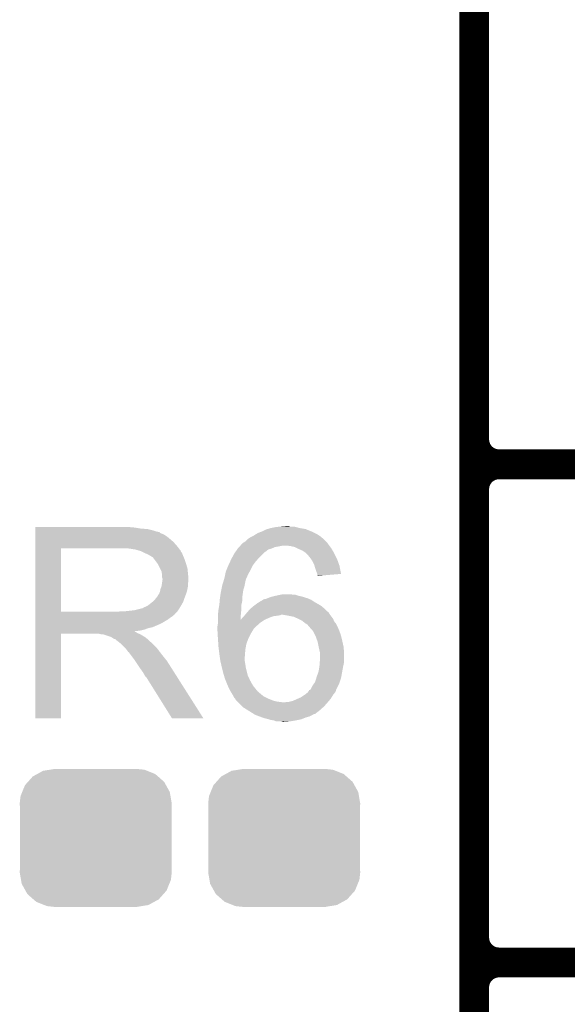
# Model space of a CAD drawing. Extents: x -0.05 to 0.95, y -0.15 to 0.98.
# Tile 19 of 30: x 0.65 to 0.76, y 0.24 to 0.44. Entities that reach past the tile are written whole.
import ezdxf

# ---------------------------------------------------------------- set-up
doc = ezdxf.new("R2010")
doc.units = 0
doc.layers.get('0').update_dxf_attribs({"linetype": 'CONTINUOUS'})
doc.layers.add('GESTURE_CLICK_V102_GTO', color=14, linetype='CONTINUOUS')
doc.layers.add('GESTURE_CLICK_V102_GTS', color=12, linetype='CONTINUOUS')

# ---------------------------------------------------------------- blocks, each defined once
blk = doc.blocks.new('CUSTOM_52')
for points in [[(-0.0092, 0.01369), (-0.00825, 0.01385), (0.00976, 0.01369), (0.00825, 0.01385)], [(-0.01358, 0.01127), (-0.01263, 0.01234), (0.01371, 0.01127), (0.01249, 0.01234)], [(-0.01263, 0.01234), (-0.01175, 0.01282), (0.01249, 0.01234), (0.01194, 0.01282)], [(-0.01175, 0.01282), (-0.01057, 0.01347), (0.01194, 0.01282), (0.01032, 0.01347)], [(-0.01057, 0.01347), (-0.0092, 0.01369), (0.01032, 0.01347), (0.00976, 0.01369)], [(-0.01475, 0.00922), (-0.01419, 0.01059), (0.01485, 0.00922), (0.01409, 0.01059)], [(-0.01419, 0.01059), (-0.01358, 0.01127), (0.01409, 0.01059), (0.01371, 0.01127)], [(-0.01525, 0.0069), (-0.01508, 0.00841), (0.01525, 0.0069), (0.01499, 0.00841)], [(-0.01508, 0.00841), (-0.01475, 0.00922), (0.01499, 0.00841), (0.01485, 0.00922)], [(-0.0152, 0.00607), (-0.01525, 0.0069), (0.0152, 0.00607), (0.01525, 0.0069)], [(-0.0152, -0.00607), (-0.0152, 0.00607), (0.0152, -0.00607), (0.0152, 0.00607)], [(-0.01525, -0.0069), (-0.0152, -0.00607), (0.01525, -0.0069), (0.0152, -0.00607)], [(-0.01499, -0.00841), (-0.01525, -0.0069), (0.01508, -0.00841), (0.01525, -0.0069)], [(-0.01485, -0.00922), (-0.01499, -0.00841), (0.01475, -0.00922), (0.01508, -0.00841)], [(-0.01409, -0.01059), (-0.01485, -0.00922), (0.01419, -0.01059), (0.01475, -0.00922)], [(-0.01371, -0.01127), (-0.01409, -0.01059), (0.01358, -0.01127), (0.01419, -0.01059)], [(-0.01249, -0.01234), (-0.01371, -0.01127), (0.01263, -0.01234), (0.01358, -0.01127)], [(-0.01194, -0.01282), (-0.01249, -0.01234), (0.01175, -0.01282), (0.01263, -0.01234)], [(-0.01032, -0.01347), (-0.01194, -0.01282), (0.01057, -0.01347), (0.01175, -0.01282)], [(-0.00976, -0.01369), (-0.01032, -0.01347), (0.0092, -0.01369), (0.01057, -0.01347)], [(-0.00825, -0.01385), (-0.00976, -0.01369), (0.00825, -0.01385), (0.0092, -0.01369)]]:
    blk.add_solid(points)

msp = doc.modelspace()

# ---------------------------------------------------------------- linework, layer by layer
at = {"layer": 'GESTURE_CLICK_V102_GTO', "const_width": 0.006}
for points in [[(0.742, -0.022), (0.742, 0.722)], [(0.742, 0.355), (0.742, 0.445)], [(0.747, 0.35), (0.95, 0.35)], [(0.747, 0.35), (0.95, 0.35)], [(0.742, 0.255), (0.742, 0.345)], [(0.747, 0.25), (0.95, 0.25)], [(0.747, 0.25), (0.95, 0.25)], [(0.742, 0.155), (0.742, 0.245)]]:
    msp.add_lwpolyline(points, dxfattribs=at)
for points in [[(0.742, 0.355, 0.414214), (0.747, 0.35)], [(0.747, 0.35, 0.414214), (0.742, 0.345)], [(0.747, 0.35, 0.414214), (0.742, 0.345)], [(0.742, 0.255, 0.414214), (0.747, 0.25)], [(0.747, 0.25, 0.414214), (0.742, 0.245)], [(0.747, 0.25, 0.414214), (0.742, 0.245)]]:
    msp.add_lwpolyline(points, format="xyb", dxfattribs=at)
at = {"layer": 'GESTURE_CLICK_V102_GTO'}
for points in [[(0.654, 0.3373), (0.654, 0.3374), (0.6739, 0.3373), (0.6728, 0.3374)], [(0.654, 0.3371), (0.654, 0.3373), (0.6751, 0.3371), (0.6739, 0.3373)], [(0.654, 0.337), (0.654, 0.3371), (0.6765, 0.337), (0.6751, 0.3371)], [(0.654, 0.3367), (0.654, 0.337), (0.6777, 0.3367), (0.6765, 0.337)], [(0.654, 0.3365), (0.654, 0.3367), (0.6783, 0.3365), (0.6777, 0.3367)], [(0.654, 0.3364), (0.654, 0.3365), (0.6788, 0.3364), (0.6783, 0.3365)], [(0.654, 0.3363), (0.654, 0.3364), (0.6789, 0.3363), (0.6789, 0.3364)], [(0.654, 0.3364), (0.654, 0.3364), (0.6789, 0.3364), (0.6788, 0.3364)], [(0.654, 0.3361), (0.654, 0.3363), (0.6793, 0.3361), (0.6789, 0.3363)], [(0.654, 0.3359), (0.654, 0.3361), (0.6798, 0.3359), (0.6793, 0.3361)], [(0.69812, 0.3359), (0.6986, 0.3362), (0.7106, 0.3359), (0.71, 0.3362)], [(0.6986, 0.3362), (0.6994, 0.3365), (0.71, 0.3362), (0.7094, 0.3365)], [(0.6994, 0.3365), (0.7002, 0.3369), (0.7094, 0.3365), (0.70844, 0.3369)], [(0.7002, 0.3369), (0.70053, 0.337), (0.70844, 0.3369), (0.7082, 0.337)], [(0.70053, 0.337), (0.7012, 0.3372), (0.7082, 0.337), (0.707, 0.3372)], [(0.7012, 0.3372), (0.7022, 0.3374), (0.707, 0.3372), (0.70627, 0.3374)], [(0.7022, 0.3374), (0.7032, 0.3375), (0.70627, 0.3374), (0.7059, 0.3375)], [(0.7032, 0.3375), (0.7043, 0.3376), (0.7051, 0.3375), (0.7048, 0.3376)], [(0.7043, 0.3376), (0.7043, 0.3376), (0.7048, 0.3376), (0.7043, 0.3376)], [(0.654, 0.3355), (0.654, 0.3359), (0.6804, 0.3355), (0.6798, 0.3359)], [(0.654, 0.335), (0.654, 0.3355), (0.681, 0.335), (0.6804, 0.3355)], [(0.654, 0.3344), (0.654, 0.335), (0.6817, 0.3344), (0.681, 0.335)], [(0.654, 0.3336), (0.654, 0.3344), (0.6824, 0.3336), (0.6817, 0.3344)], [(0.6954, 0.334), (0.6956, 0.3342), (0.7127, 0.334), (0.71257, 0.3342)], [(0.6956, 0.3342), (0.69577, 0.3343), (0.71257, 0.3342), (0.7125, 0.3343)], [(0.69577, 0.3343), (0.6961, 0.3345), (0.7125, 0.3343), (0.7123, 0.3345)], [(0.6961, 0.3345), (0.6966, 0.335), (0.7123, 0.3345), (0.7118, 0.335)], [(0.6966, 0.335), (0.6972, 0.3354), (0.7118, 0.335), (0.71132, 0.3354)], [(0.6972, 0.3354), (0.6974, 0.3355), (0.71132, 0.3354), (0.7112, 0.3355)], [(0.6974, 0.3355), (0.6978, 0.3357), (0.7112, 0.3355), (0.7109, 0.3357)], [(0.6978, 0.3357), (0.69812, 0.3359), (0.7109, 0.3357), (0.7106, 0.3359)], [(0.654, 0.3331), (0.654, 0.3336), (0.68279, 0.3331), (0.6824, 0.3336)], [(0.654, 0.3204), (0.654, 0.3331), (0.6591, 0.3204), (0.6591, 0.3331)], [(0.654, 0.3331), (0.654, 0.3331), (0.6591, 0.3331), (0.6712, 0.3331)], [(0.674, 0.3329), (0.6727, 0.3331), (0.68294, 0.3329), (0.68279, 0.3331)], [(0.67473, 0.3327), (0.674, 0.3329), (0.6831, 0.3327), (0.68294, 0.3329)], [(0.6751, 0.3326), (0.67473, 0.3327), (0.6831, 0.3326), (0.6831, 0.3327)], [(0.6759, 0.3322), (0.6751, 0.3326), (0.6834, 0.3322), (0.6831, 0.3326)], [(0.6766, 0.3319), (0.6759, 0.3322), (0.68352, 0.3319), (0.6834, 0.3322)], [(0.69341, 0.3312), (0.6939, 0.3321), (0.6988, 0.3312), (0.6997, 0.3321)], [(0.6939, 0.3321), (0.69411, 0.3324), (0.6997, 0.3321), (0.7, 0.3324)], [(0.69411, 0.3324), (0.69446, 0.3329), (0.7001, 0.3324), (0.7007, 0.3329)], [(0.69411, 0.3324), (0.69411, 0.3324), (0.7, 0.3324), (0.7001, 0.3324)], [(0.69446, 0.3329), (0.6946, 0.3331), (0.7007, 0.3329), (0.7014, 0.3331)], [(0.6946, 0.3331), (0.6949, 0.3334), (0.7014, 0.3331), (0.7021, 0.3334)], [(0.6949, 0.3334), (0.695, 0.3335), (0.7021, 0.3334), (0.7027, 0.3335)], [(0.695, 0.3335), (0.69515, 0.3337), (0.7027, 0.3335), (0.7037, 0.3337)], [(0.69515, 0.3337), (0.6953, 0.3339), (0.71293, 0.3337), (0.71278, 0.3339)], [(0.6953, 0.3339), (0.6954, 0.334), (0.71278, 0.3339), (0.7127, 0.334)], [(0.7051, 0.3336), (0.7041, 0.3337), (0.713, 0.3336), (0.71293, 0.3337)], [(0.706, 0.3334), (0.7051, 0.3336), (0.71315, 0.3334), (0.713, 0.3336)], [(0.7064, 0.3332), (0.706, 0.3334), (0.7133, 0.3332), (0.71315, 0.3334)], [(0.7068, 0.333), (0.7064, 0.3332), (0.71342, 0.333), (0.7133, 0.3332)], [(0.7075, 0.3327), (0.7068, 0.333), (0.7136, 0.3327), (0.71342, 0.333)], [(0.7081, 0.3323), (0.7075, 0.3327), (0.71384, 0.3323), (0.7136, 0.3327)], [(0.7082, 0.3322), (0.7081, 0.3323), (0.7139, 0.3322), (0.71384, 0.3323)], [(0.7088, 0.3316), (0.7082, 0.3322), (0.7142, 0.3316), (0.7139, 0.3322)], [(0.67693, 0.3317), (0.6766, 0.3319), (0.6836, 0.3317), (0.68352, 0.3319)], [(0.6771, 0.3316), (0.67693, 0.3317), (0.68364, 0.3316), (0.6836, 0.3317)], [(0.6774, 0.3314), (0.6771, 0.3316), (0.68373, 0.3314), (0.68364, 0.3316)], [(0.6778, 0.331), (0.6775, 0.3314), (0.6839, 0.331), (0.68373, 0.3314)], [(0.6781, 0.3306), (0.6778, 0.331), (0.68403, 0.3306), (0.6839, 0.331)], [(0.67846, 0.3301), (0.6781, 0.3306), (0.6842, 0.3301), (0.68403, 0.3306)], [(0.6786, 0.3299), (0.67846, 0.3301), (0.68426, 0.3299), (0.6842, 0.3301)], [(0.6927, 0.3297), (0.69307, 0.3305), (0.6976, 0.3297), (0.6982, 0.3305)], [(0.69307, 0.3305), (0.6933, 0.331), (0.6982, 0.3305), (0.69863, 0.331)], [(0.6933, 0.331), (0.69341, 0.3312), (0.69863, 0.331), (0.6988, 0.3312)], [(0.7092, 0.3311), (0.7088, 0.3316), (0.71445, 0.3311), (0.7142, 0.3316)], [(0.70927, 0.331), (0.7092, 0.3311), (0.7145, 0.331), (0.71445, 0.3311)], [(0.7096, 0.3305), (0.70927, 0.331), (0.71468, 0.3305), (0.7145, 0.331)], [(0.7099, 0.3299), (0.7096, 0.3305), (0.71489, 0.3299), (0.71468, 0.3305)], [(0.679, 0.3291), (0.6786, 0.3299), (0.6845, 0.3291), (0.68426, 0.3299)], [(0.6793, 0.3285), (0.679, 0.3291), (0.68456, 0.3285), (0.6845, 0.3291)], [(0.67936, 0.3281), (0.6793, 0.3285), (0.6846, 0.3281), (0.68456, 0.3285)], [(0.6794, 0.3278), (0.67936, 0.3281), (0.68463, 0.3278), (0.6846, 0.3281)], [(0.69201, 0.3276), (0.6922, 0.3285), (0.6965, 0.3276), (0.69699, 0.3285)], [(0.6922, 0.3285), (0.69228, 0.3287), (0.69699, 0.3285), (0.6971, 0.3287)], [(0.69228, 0.3287), (0.6927, 0.3297), (0.6971, 0.3287), (0.6976, 0.3297)], [(0.70999, 0.3296), (0.7099, 0.3299), (0.715, 0.3296), (0.71489, 0.3299)], [(0.7101, 0.3292), (0.70999, 0.3296), (0.71507, 0.3292), (0.715, 0.3296)], [(0.7103, 0.3286), (0.7101, 0.3292), (0.71519, 0.3286), (0.71507, 0.3292)], [(0.7105, 0.3281), (0.7103, 0.3286), (0.71528, 0.3281), (0.71519, 0.3286)], [(0.71052, 0.328), (0.7105, 0.3281), (0.7153, 0.328), (0.71528, 0.3281)], [(0.6793, 0.3255), (0.6794, 0.3262), (0.6846, 0.3255), (0.6846, 0.3262)], [(0.6794, 0.3273), (0.6794, 0.3278), (0.68467, 0.3273), (0.68463, 0.3278)], [(0.6795, 0.327), (0.6794, 0.3273), (0.68469, 0.327), (0.68467, 0.3273)], [(0.6794, 0.3262), (0.67944, 0.3265), (0.6846, 0.3262), (0.6847, 0.3265)], [(0.67944, 0.3265), (0.6795, 0.3269), (0.6847, 0.3265), (0.6847, 0.3269)], [(0.6795, 0.3269), (0.6795, 0.327), (0.6847, 0.3269), (0.68469, 0.327)], [(0.6915, 0.3258), (0.69168, 0.3264), (0.69598, 0.3258), (0.6961, 0.3264)], [(0.69168, 0.3264), (0.69181, 0.3268), (0.6961, 0.3264), (0.6962, 0.3268)], [(0.69181, 0.3268), (0.6919, 0.3271), (0.6962, 0.3268), (0.6963, 0.3271)], [(0.6919, 0.3271), (0.69199, 0.3275), (0.6963, 0.3271), (0.6965, 0.3275)], [(0.69199, 0.3275), (0.69201, 0.3276), (0.6965, 0.3275), (0.6965, 0.3276)], [(0.7106, 0.3277), (0.71052, 0.328), (0.71177, 0.3277), (0.7153, 0.328)], [(0.7106, 0.3276), (0.7106, 0.3277), (0.7106, 0.3276), (0.71177, 0.3277)], [(0.6788, 0.324), (0.679, 0.3245), (0.68422, 0.324), (0.6844, 0.3245)], [(0.679, 0.3245), (0.6791, 0.325), (0.6844, 0.3245), (0.6845, 0.325)], [(0.6791, 0.325), (0.6793, 0.3255), (0.6845, 0.325), (0.6846, 0.3255)], [(0.69105, 0.3234), (0.6912, 0.3244), (0.6955, 0.3234), (0.69564, 0.3244)], [(0.6912, 0.3244), (0.69129, 0.3248), (0.69564, 0.3244), (0.6957, 0.3248)], [(0.69129, 0.3248), (0.69141, 0.3254), (0.6957, 0.3248), (0.6959, 0.3254)], [(0.69141, 0.3254), (0.6915, 0.3258), (0.6959, 0.3254), (0.69598, 0.3258)], [(0.6765, 0.3216), (0.67737, 0.3223), (0.68319, 0.3216), (0.6836, 0.3223)], [(0.67737, 0.3223), (0.6775, 0.3224), (0.6836, 0.3223), (0.68364, 0.3224)], [(0.6775, 0.3224), (0.678, 0.3229), (0.68364, 0.3224), (0.68382, 0.3229)], [(0.678, 0.3229), (0.6784, 0.3234), (0.68382, 0.3229), (0.684, 0.3234)], [(0.6784, 0.3234), (0.6785, 0.3235), (0.684, 0.3234), (0.68404, 0.3235)], [(0.6785, 0.3235), (0.6786, 0.3237), (0.68404, 0.3235), (0.68411, 0.3237)], [(0.6786, 0.3237), (0.6788, 0.324), (0.68411, 0.3237), (0.68422, 0.324)], [(0.6909, 0.3219), (0.69096, 0.3226), (0.69534, 0.3219), (0.6955, 0.3226)], [(0.69096, 0.3226), (0.691, 0.3231), (0.6955, 0.3226), (0.6955, 0.3231)], [(0.691, 0.3231), (0.69105, 0.3234), (0.6955, 0.3231), (0.6955, 0.3234)], [(0.6985, 0.3221), (0.69898, 0.3224), (0.71042, 0.3221), (0.7099, 0.3224)], [(0.69898, 0.3224), (0.6993, 0.3226), (0.7099, 0.3224), (0.7096, 0.3226)], [(0.6994, 0.3226), (0.6995, 0.3227), (0.7096, 0.3226), (0.70945, 0.3227)], [(0.6995, 0.3227), (0.69965, 0.3228), (0.70945, 0.3227), (0.7093, 0.3228)], [(0.69965, 0.3228), (0.6998, 0.3229), (0.7093, 0.3228), (0.70907, 0.3229)], [(0.6998, 0.3229), (0.7003, 0.323), (0.70907, 0.3229), (0.70883, 0.323)], [(0.7003, 0.323), (0.70053, 0.3231), (0.70883, 0.323), (0.7086, 0.3231)], [(0.70053, 0.3231), (0.701, 0.3233), (0.7086, 0.3231), (0.70795, 0.3233)], [(0.701, 0.3233), (0.7017, 0.3235), (0.70795, 0.3233), (0.7073, 0.3235)], [(0.7017, 0.3235), (0.70215, 0.3236), (0.7073, 0.3235), (0.7068, 0.3236)], [(0.70215, 0.3236), (0.7026, 0.3237), (0.7068, 0.3236), (0.7065, 0.3237)], [(0.7026, 0.3237), (0.7031, 0.3238), (0.7065, 0.3237), (0.7062, 0.3238)], [(0.7031, 0.3238), (0.7036, 0.3239), (0.7058, 0.3238), (0.7053, 0.3239)], [(0.7031, 0.3238), (0.7031, 0.3238), (0.7062, 0.3238), (0.7058, 0.3238)], [(0.654, 0.32), (0.654, 0.3204), (0.682, 0.32), (0.6824, 0.3204)], [(0.654, 0.3204), (0.654, 0.3204), (0.6705, 0.3204), (0.6591, 0.3204)], [(0.6705, 0.3204), (0.6712, 0.3205), (0.6824, 0.3204), (0.6825, 0.3205)], [(0.672, 0.3205), (0.6738, 0.3207), (0.6825, 0.3205), (0.68263, 0.3207)], [(0.6738, 0.3207), (0.6754, 0.3211), (0.68263, 0.3207), (0.6829, 0.3211)], [(0.6755, 0.3211), (0.6758, 0.3213), (0.6829, 0.3211), (0.68302, 0.3213)], [(0.6758, 0.3213), (0.6761, 0.3214), (0.68302, 0.3213), (0.68307, 0.3214)], [(0.6761, 0.3214), (0.6765, 0.3216), (0.68307, 0.3214), (0.68319, 0.3216)], [(0.69062, 0.3198), (0.6907, 0.3207), (0.6952, 0.3198), (0.69529, 0.3207)], [(0.6907, 0.3207), (0.69072, 0.3208), (0.69529, 0.3207), (0.6953, 0.3208)], [(0.69072, 0.3208), (0.69087, 0.3217), (0.6953, 0.3208), (0.6953, 0.3217)], [(0.69087, 0.3217), (0.6909, 0.3219), (0.6953, 0.3217), (0.69534, 0.3219)], [(0.69632, 0.3201), (0.6964, 0.3202), (0.7129, 0.3201), (0.71285, 0.3202)], [(0.6964, 0.3202), (0.69649, 0.3203), (0.71285, 0.3202), (0.7128, 0.3203)], [(0.69649, 0.3203), (0.69657, 0.3204), (0.7128, 0.3203), (0.7127, 0.3204)], [(0.69657, 0.3204), (0.697, 0.3209), (0.7126, 0.3204), (0.7121, 0.3209)], [(0.69657, 0.3204), (0.69657, 0.3204), (0.7127, 0.3204), (0.7126, 0.3204)], [(0.697, 0.3209), (0.69712, 0.321), (0.7121, 0.3209), (0.712, 0.321)], [(0.69712, 0.321), (0.6977, 0.3215), (0.712, 0.321), (0.71142, 0.3215)], [(0.6977, 0.3215), (0.69783, 0.3216), (0.71142, 0.3215), (0.7113, 0.3216)], [(0.69783, 0.3216), (0.6985, 0.3221), (0.7113, 0.3216), (0.71042, 0.3221)], [(0.654, 0.3199), (0.654, 0.32), (0.682, 0.3199), (0.682, 0.32)], [(0.654, 0.3195), (0.654, 0.3199), (0.6815, 0.3195), (0.6819, 0.3199)], [(0.654, 0.3199), (0.654, 0.3199), (0.6819, 0.3199), (0.682, 0.3199)], [(0.654, 0.3191), (0.654, 0.3195), (0.6809, 0.3191), (0.6815, 0.3195)], [(0.654, 0.3188), (0.654, 0.3191), (0.6805, 0.3188), (0.6809, 0.3191)], [(0.654, 0.3182), (0.654, 0.3188), (0.6795, 0.3182), (0.6805, 0.3188)], [(0.6906, 0.3196), (0.69062, 0.3198), (0.6952, 0.3196), (0.6952, 0.3198)], [(0.6906, 0.3188), (0.6906, 0.3196), (0.6952, 0.3188), (0.6952, 0.3196)], [(0.6906, 0.3182), (0.6906, 0.3188), (0.6991, 0.3182), (0.7, 0.3188)], [(0.6952, 0.3188), (0.6953, 0.3189), (0.7, 0.3188), (0.70022, 0.3189)], [(0.6953, 0.3189), (0.6955, 0.3192), (0.70022, 0.3189), (0.7009, 0.3192)], [(0.6955, 0.3192), (0.6958, 0.3195), (0.7009, 0.3192), (0.7017, 0.3195)], [(0.6958, 0.3195), (0.6959, 0.3196), (0.7017, 0.3195), (0.7025, 0.3196)], [(0.6959, 0.3196), (0.69598, 0.3197), (0.7025, 0.3196), (0.7031, 0.3197)], [(0.69598, 0.3197), (0.69607, 0.3198), (0.7031, 0.3197), (0.7033, 0.3198)], [(0.69607, 0.3198), (0.69632, 0.3201), (0.7131, 0.3198), (0.7129, 0.3201)], [(0.7048, 0.3196), (0.7036, 0.3198), (0.71325, 0.3196), (0.7131, 0.3198)], [(0.7058, 0.3194), (0.7048, 0.3196), (0.7134, 0.3194), (0.71325, 0.3196)], [(0.7067, 0.319), (0.7058, 0.3194), (0.7137, 0.319), (0.7134, 0.3194)], [(0.7075, 0.3186), (0.7067, 0.319), (0.71386, 0.3186), (0.7137, 0.319)], [(0.70762, 0.3185), (0.7075, 0.3186), (0.7139, 0.3185), (0.71386, 0.3186)], [(0.7081, 0.3181), (0.70762, 0.3185), (0.71422, 0.3181), (0.7139, 0.3185)], [(0.654, 0.3179), (0.654, 0.3182), (0.6789, 0.3179), (0.6795, 0.3182)], [(0.654, 0.3173), (0.654, 0.3179), (0.6775, 0.3173), (0.6789, 0.3179)], [(0.654, 0.3171), (0.654, 0.3173), (0.6766, 0.3171), (0.6775, 0.3173)], [(0.654, 0.3168), (0.654, 0.3171), (0.6758, 0.3168), (0.6766, 0.3171)], [(0.654, 0.3166), (0.654, 0.3168), (0.6749, 0.3166), (0.6758, 0.3168)], [(0.654, 0.3165), (0.654, 0.3166), (0.6739, 0.3165), (0.6749, 0.3166)], [(0.654, 0.3164), (0.654, 0.3165), (0.674, 0.3164), (0.6739, 0.3165)], [(0.654, 0.3163), (0.654, 0.3164), (0.6742, 0.3163), (0.674, 0.3164)], [(0.654, 0.3161), (0.654, 0.3163), (0.6745, 0.3161), (0.6742, 0.3163)], [(0.6905, 0.3174), (0.6906, 0.318), (0.6982, 0.3174), (0.69888, 0.318)], [(0.6905, 0.317), (0.6905, 0.3174), (0.6978, 0.317), (0.6982, 0.3174)], [(0.6905, 0.3169), (0.6905, 0.317), (0.69774, 0.3169), (0.6978, 0.317)], [(0.69052, 0.3165), (0.6905, 0.3169), (0.6975, 0.3165), (0.69774, 0.3169)], [(0.69056, 0.3158), (0.69052, 0.3165), (0.6971, 0.3158), (0.6975, 0.3165)], [(0.6906, 0.318), (0.6906, 0.3182), (0.69888, 0.318), (0.6991, 0.3182)], [(0.70827, 0.318), (0.7081, 0.3181), (0.7143, 0.318), (0.71422, 0.3181)], [(0.7086, 0.3178), (0.70827, 0.318), (0.7144, 0.3178), (0.7143, 0.318)], [(0.7088, 0.3175), (0.7086, 0.3178), (0.71455, 0.3175), (0.7144, 0.3178)], [(0.7089, 0.3174), (0.7088, 0.3175), (0.7146, 0.3174), (0.71455, 0.3175)], [(0.70952, 0.3167), (0.7089, 0.3174), (0.7149, 0.3167), (0.7146, 0.3174)], [(0.7097, 0.3165), (0.70952, 0.3167), (0.71498, 0.3165), (0.7149, 0.3167)], [(0.71, 0.3159), (0.7097, 0.3165), (0.7152, 0.3159), (0.71498, 0.3165)], [(0.654, 0.316), (0.654, 0.3161), (0.67475, 0.316), (0.6745, 0.3161)], [(0.654, 0.299), (0.654, 0.316), (0.6591, 0.299), (0.6591, 0.316)], [(0.654, 0.316), (0.654, 0.316), (0.6591, 0.316), (0.6667, 0.316)], [(0.6671, 0.3159), (0.6667, 0.316), (0.675, 0.3159), (0.67475, 0.316)], [(0.6677, 0.3158), (0.6676, 0.3159), (0.67517, 0.3158), (0.675, 0.3159)], [(0.669, 0.3154), (0.6678, 0.3158), (0.67583, 0.3154), (0.67517, 0.3158)], [(0.6692, 0.3153), (0.669, 0.3154), (0.676, 0.3153), (0.67583, 0.3154)], [(0.6694, 0.3152), (0.6692, 0.3153), (0.67612, 0.3152), (0.676, 0.3153)], [(0.6697, 0.315), (0.6694, 0.3152), (0.67637, 0.315), (0.67612, 0.3152)], [(0.6699, 0.3149), (0.6697, 0.315), (0.6765, 0.3149), (0.67637, 0.315)], [(0.6701, 0.3148), (0.67, 0.3149), (0.6766, 0.3148), (0.6765, 0.3149)], [(0.6705, 0.3145), (0.6701, 0.3148), (0.6769, 0.3145), (0.6766, 0.3148)], [(0.67063, 0.3144), (0.6705, 0.3145), (0.677, 0.3144), (0.6769, 0.3145)], [(0.67088, 0.3142), (0.67063, 0.3144), (0.6773, 0.3142), (0.677, 0.3144)], [(0.69061, 0.315), (0.69056, 0.3158), (0.6967, 0.315), (0.6971, 0.3158)], [(0.69068, 0.3139), (0.69061, 0.315), (0.6963, 0.3139), (0.6967, 0.315)], [(0.7102, 0.3155), (0.71, 0.3159), (0.71531, 0.3155), (0.7152, 0.3159)], [(0.71031, 0.3152), (0.7102, 0.3155), (0.7154, 0.3152), (0.71531, 0.3155)], [(0.7106, 0.3144), (0.71031, 0.3152), (0.71558, 0.3144), (0.7154, 0.3152)], [(0.7108, 0.3134), (0.7106, 0.3144), (0.7158, 0.3134), (0.71558, 0.3144)], [(0.671, 0.3141), (0.67088, 0.3142), (0.6774, 0.3141), (0.6773, 0.3142)], [(0.6719, 0.3132), (0.671, 0.3141), (0.6783, 0.3132), (0.6774, 0.3141)], [(0.6722, 0.3129), (0.6719, 0.3132), (0.67853, 0.3129), (0.6783, 0.3132)], [(0.6725, 0.3125), (0.6722, 0.3129), (0.67883, 0.3125), (0.67853, 0.3129)], [(0.67255, 0.3124), (0.6725, 0.3125), (0.6789, 0.3124), (0.67883, 0.3125)], [(0.6726, 0.3123), (0.67255, 0.3124), (0.67898, 0.3123), (0.6789, 0.3124)], [(0.6733, 0.3115), (0.6727, 0.3123), (0.6796, 0.3115), (0.67898, 0.3123)], [(0.6907, 0.3135), (0.69068, 0.3139), (0.69623, 0.3135), (0.6963, 0.3139)], [(0.69079, 0.3128), (0.6907, 0.3135), (0.6961, 0.3128), (0.69623, 0.3135)], [(0.6909, 0.3119), (0.69079, 0.3128), (0.69604, 0.3119), (0.6961, 0.3128)], [(0.711, 0.3125), (0.7108, 0.3134), (0.71589, 0.3125), (0.7158, 0.3134)], [(0.71103, 0.3124), (0.711, 0.3125), (0.7159, 0.3124), (0.71589, 0.3125)], [(0.7111, 0.3122), (0.71103, 0.3124), (0.7159, 0.3122), (0.7159, 0.3124)], [(0.6739, 0.3107), (0.6733, 0.3115), (0.68024, 0.3107), (0.6796, 0.3115)], [(0.67403, 0.3105), (0.6739, 0.3107), (0.6804, 0.3105), (0.68024, 0.3107)], [(0.67477, 0.3094), (0.67403, 0.3105), (0.6811, 0.3094), (0.6804, 0.3105)], [(0.69097, 0.3114), (0.6909, 0.3119), (0.696, 0.3114), (0.69604, 0.3119)], [(0.6911, 0.3105), (0.69097, 0.3114), (0.696, 0.3105), (0.696, 0.3114)], [(0.69124, 0.3099), (0.6911, 0.3105), (0.6961, 0.3099), (0.696, 0.3105)], [(0.71103, 0.3102), (0.7111, 0.3112), (0.7159, 0.3102), (0.7159, 0.3112)], [(0.7111, 0.3112), (0.7111, 0.3122), (0.7159, 0.3112), (0.7159, 0.3122)], [(0.6751, 0.3089), (0.67477, 0.3094), (0.68142, 0.3089), (0.6811, 0.3094)], [(0.6756, 0.3082), (0.6751, 0.3089), (0.68186, 0.3082), (0.68142, 0.3089)], [(0.6914, 0.3092), (0.69124, 0.3099), (0.6962, 0.3092), (0.6961, 0.3099)], [(0.6917, 0.308), (0.6914, 0.3092), (0.6965, 0.308), (0.6962, 0.3092)], [(0.7104, 0.3073), (0.7108, 0.3084), (0.71534, 0.3073), (0.71554, 0.3084)], [(0.7108, 0.3084), (0.71094, 0.3093), (0.71554, 0.3084), (0.7157, 0.3093)], [(0.71094, 0.3093), (0.711, 0.3097), (0.7157, 0.3093), (0.71579, 0.3097)], [(0.711, 0.3097), (0.71103, 0.3102), (0.71579, 0.3097), (0.7159, 0.3102)], [(0.676, 0.3075), (0.6756, 0.3082), (0.68231, 0.3075), (0.68186, 0.3082)], [(0.6761, 0.3073), (0.676, 0.3075), (0.68243, 0.3073), (0.68231, 0.3075)], [(0.6763, 0.3072), (0.6761, 0.3073), (0.6825, 0.3072), (0.68243, 0.3073)], [(0.6764, 0.307), (0.6763, 0.3072), (0.68262, 0.307), (0.6825, 0.3072)], [(0.6814, 0.299), (0.6764, 0.307), (0.6877, 0.299), (0.68262, 0.307)], [(0.69182, 0.3076), (0.6917, 0.308), (0.6966, 0.3076), (0.6965, 0.308)], [(0.692, 0.307), (0.69182, 0.3076), (0.6969, 0.307), (0.6966, 0.3076)], [(0.69208, 0.3068), (0.692, 0.307), (0.697, 0.3068), (0.6969, 0.307)], [(0.69212, 0.3067), (0.69208, 0.3068), (0.697, 0.3067), (0.697, 0.3068)], [(0.69224, 0.3064), (0.69212, 0.3067), (0.6972, 0.3064), (0.697, 0.3067)], [(0.6924, 0.306), (0.69224, 0.3064), (0.6974, 0.306), (0.6972, 0.3064)], [(0.7101, 0.3063), (0.71034, 0.3071), (0.71503, 0.3063), (0.7153, 0.3071)], [(0.71034, 0.3071), (0.7104, 0.3073), (0.7153, 0.3071), (0.71534, 0.3073)], [(0.69261, 0.3055), (0.6924, 0.306), (0.6977, 0.3055), (0.6974, 0.306)], [(0.6927, 0.3053), (0.69261, 0.3055), (0.69786, 0.3053), (0.6977, 0.3055)], [(0.69285, 0.305), (0.6927, 0.3053), (0.6981, 0.305), (0.69786, 0.3053)], [(0.6931, 0.3045), (0.69285, 0.305), (0.69852, 0.3045), (0.6981, 0.305)], [(0.69316, 0.3044), (0.6931, 0.3045), (0.6986, 0.3044), (0.69852, 0.3045)], [(0.6937, 0.3035), (0.69316, 0.3044), (0.69968, 0.3035), (0.6986, 0.3044)], [(0.7086, 0.3042), (0.7089, 0.3046), (0.7141, 0.3042), (0.7143, 0.3046)], [(0.7089, 0.3046), (0.7089, 0.3047), (0.7143, 0.3046), (0.7143, 0.3047)], [(0.7091, 0.3047), (0.7093, 0.305), (0.7143, 0.3047), (0.71445, 0.305)], [(0.7093, 0.305), (0.7096, 0.3056), (0.71445, 0.305), (0.71475, 0.3056)], [(0.7096, 0.3056), (0.70981, 0.3059), (0.71475, 0.3056), (0.7149, 0.3059)], [(0.70981, 0.3059), (0.7101, 0.3063), (0.7149, 0.3059), (0.71503, 0.3063)], [(0.69375, 0.3034), (0.6937, 0.3035), (0.6998, 0.3034), (0.69968, 0.3035)], [(0.6939, 0.3031), (0.69375, 0.3034), (0.7004, 0.3031), (0.6998, 0.3034)], [(0.694, 0.303), (0.6939, 0.3031), (0.7006, 0.303), (0.7004, 0.3031)], [(0.6941, 0.3029), (0.694, 0.303), (0.70085, 0.3029), (0.7006, 0.303)], [(0.6942, 0.3027), (0.6941, 0.3029), (0.70135, 0.3027), (0.70085, 0.3029)], [(0.6943, 0.3026), (0.6942, 0.3027), (0.7016, 0.3026), (0.70135, 0.3027)], [(0.6945, 0.3024), (0.6943, 0.3026), (0.7023, 0.3024), (0.7016, 0.3026)], [(0.7048, 0.3023), (0.7056, 0.3025), (0.71269, 0.3023), (0.71286, 0.3025)], [(0.7056, 0.3025), (0.7063, 0.3028), (0.71286, 0.3025), (0.71311, 0.3028)], [(0.7063, 0.3028), (0.70652, 0.3029), (0.71311, 0.3028), (0.7132, 0.3029)], [(0.70652, 0.3029), (0.7072, 0.3032), (0.7132, 0.3029), (0.71339, 0.3032)], [(0.7072, 0.3032), (0.70795, 0.3037), (0.71339, 0.3032), (0.7137, 0.3037)], [(0.70795, 0.3037), (0.7081, 0.3038), (0.7137, 0.3037), (0.71378, 0.3038)], [(0.7081, 0.3038), (0.7086, 0.3042), (0.71378, 0.3038), (0.7141, 0.3042)], [(0.6946, 0.3023), (0.6945, 0.3024), (0.703, 0.3023), (0.7023, 0.3024)], [(0.6947, 0.3022), (0.6946, 0.3023), (0.7038, 0.3022), (0.703, 0.3023)], [(0.6955, 0.3014), (0.6947, 0.3022), (0.7119, 0.3014), (0.7126, 0.3022)], [(0.6957, 0.3012), (0.6955, 0.3014), (0.71167, 0.3012), (0.7119, 0.3014)], [(0.69666, 0.3006), (0.6957, 0.3012), (0.711, 0.3006), (0.71167, 0.3012)], [(0.69778, 0.2999), (0.69666, 0.3006), (0.7101, 0.2999), (0.711, 0.3006)], [(0.7041, 0.3022), (0.7043, 0.3023), (0.7126, 0.3022), (0.71269, 0.3023)], [(0.6877, 0.299), (0.6877, 0.299), (0.6877, 0.299), (0.6814, 0.299)], [(0.69794, 0.2998), (0.69778, 0.2999), (0.7098, 0.2998), (0.7099, 0.2999)], [(0.69778, 0.2999), (0.69778, 0.2999), (0.7099, 0.2999), (0.7101, 0.2999)], [(0.6981, 0.2997), (0.69794, 0.2998), (0.7096, 0.2997), (0.7098, 0.2998)], [(0.6989, 0.2994), (0.6981, 0.2997), (0.709, 0.2994), (0.7096, 0.2997)], [(0.69943, 0.2992), (0.6989, 0.2994), (0.7083, 0.2992), (0.709, 0.2994)], [(0.6997, 0.2991), (0.69943, 0.2992), (0.70805, 0.2991), (0.7083, 0.2992)], [(0.7005, 0.2989), (0.6997, 0.2991), (0.70755, 0.2989), (0.70805, 0.2991)], [(0.7008, 0.2988), (0.7005, 0.2989), (0.7073, 0.2988), (0.70755, 0.2989)], [(0.7011, 0.2987), (0.7008, 0.2988), (0.7068, 0.2987), (0.7073, 0.2988)], [(0.7018, 0.2986), (0.7011, 0.2987), (0.7063, 0.2986), (0.7068, 0.2987)], [(0.7023, 0.2984), (0.7018, 0.2986), (0.7051, 0.2984), (0.7063, 0.2986)], [(0.7036, 0.2983), (0.7033, 0.2984), (0.7038, 0.2983), (0.7051, 0.2984)]]:
    msp.add_solid(points, dxfattribs=at)

# ---------------------------------------------------------------- block references
at = {"layer": 'GESTURE_CLICK_V102_GTS'}
for p in [(0.6661, 0.275), (0.7039, 0.275)]:
    msp.add_blockref('CUSTOM_52', p, dxfattribs=at)

doc.saveas('drawing.dxf')
